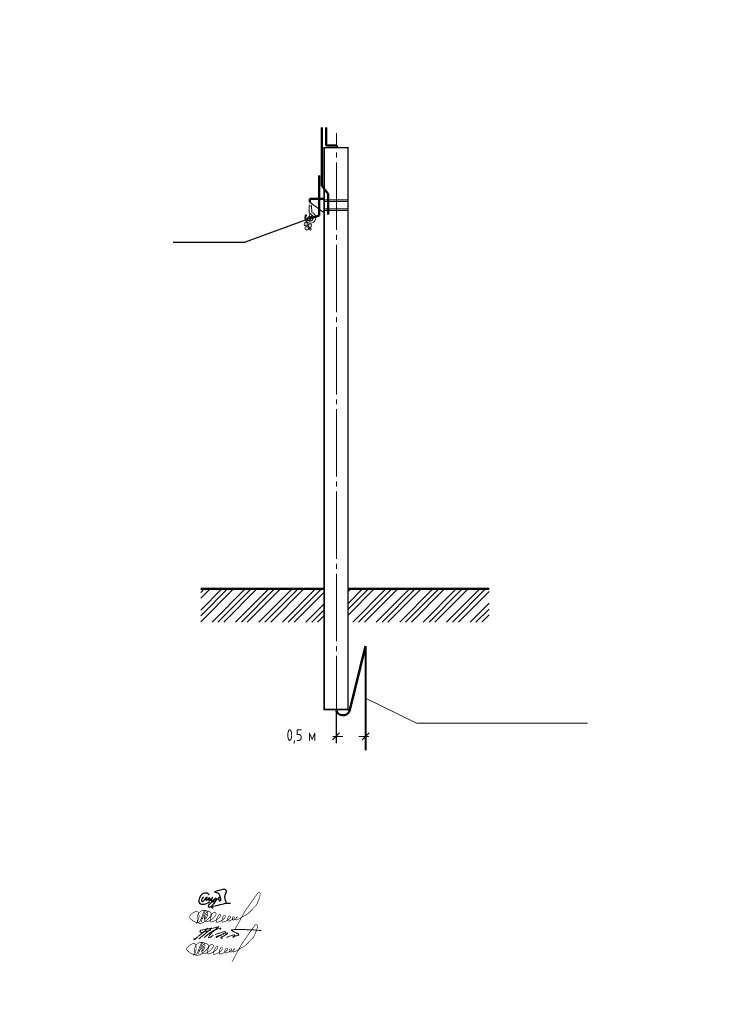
# Model space of a CAD drawing. Header units: millimetres. Extents: x 0 to 1680, y 0 to 297.
# Tile 6 of 16: x 429 to 641, y 0 to 297. Entities that reach past the tile are written whole.
import ezdxf

# ---------------------------------------------------------------- set-up
doc = ezdxf.new("R2010")
doc.units = ezdxf.units.MM
for name, pattern in [('K5LT32770', [0]), ('K5LT32783', [0]), ('K5LT32785', [0]), ('K5LT32789', [0]), ('K5LT32797', [0]), ('K5LT32802', [0]), ('K5LT_AXLED', [24.804956, 20.304956, -1.5, 1.5, -1.5]), ('K5LT_BASIC', [0]), ('K5LT_THIN', [0])]:
    doc.linetypes.add(name, pattern=pattern)
doc.layers.add('Системный слой', color=7, linetype='Continuous')
doc.styles.add('KDIMTEXTSTYLE', font='GOST_AU.SHX', dxfattribs={"width": 0.96, "oblique": 15, "height": 5})
doc.dimstyles.new('KDIMSTYLE (1.00)', dxfattribs={"dimtxt": 5, "dimasz": 1, "dimexe": 2, "dimexo": 0, "dimgap": 1, "dimtad": 1, "dimtxsty": 'KDIMTEXTSTYLE', "dimsah": 1, "dimcen": 0, "dimdle": 1, "dimadec": 0, "dimazin": 0, "dimtfac": 0.667, "dimtmove": 0, "dimatfit": 3, "dimfxl": 1, "dimtvp": 1, "dimtolj": 1, "dimtzin": 0, "dimarcsym": 0})

# ---------------------------------------------------------------- blocks, each defined once
blk = doc.blocks.new('KDIMARROW_03')
at = {"layer": 'Системный слой', "color": 0, "linetype": 'K5LT_THIN', "lineweight": 18}
for p, q in [((-1.06, -1.06), (1.06, 1.06)), ((0, 0), (-1, 0)), ((0, 0), (2, 0))]:
    blk.add_line(p, q, dxfattribs=at)
blk = doc.blocks.new('U27')
at = {"layer": 'Системный слой', "color": 7, "linetype": 'K5LT32802', "lineweight": 9}
for p, q in [((483.09, 115.4), (492.98, 125.29)), ((483.09, 122.47), (485.91, 125.29)), ((483.09, 117.16), (491.22, 125.29)), ((483.09, 124.23), (484.14, 125.29)), ((483.09, 118.93), (489.45, 125.29)), ((486.52, 115.29), (496.52, 125.29)), ((488.29, 115.29), (498.29, 125.29)), ((490.05, 115.29), (500.05, 125.29)), ((493.59, 115.29), (503.59, 125.29)), ((495.36, 115.29), (505.36, 125.29)), ((497.13, 115.29), (507.13, 125.29)), ((500.66, 115.29), (510.66, 125.29)), ((502.43, 115.29), (512.43, 125.29)), ((504.2, 115.29), (514.2, 125.29)), ((507.73, 115.29), (517.73, 125.29)), ((509.5, 115.29), (519.5, 125.29)), ((527.52, 117.4), (535.41, 125.29)), ((527.52, 124.47), (528.34, 125.29)), ((527.52, 119.17), (533.64, 125.29)), ((527.52, 120.94), (531.87, 125.29)), ((528.95, 115.29), (538.95, 125.29)), ((530.71, 115.29), (540.71, 125.29)), ((532.48, 115.29), (542.48, 125.29)), ((536.02, 115.29), (546.02, 125.29)), ((537.78, 115.29), (547.78, 125.29)), ((539.55, 115.29), (549.55, 125.29)), ((543.09, 115.29), (553.09, 125.29)), ((544.86, 115.29), (554.86, 125.29)), ((546.62, 115.29), (556.62, 125.29)), ((550.16, 115.29), (560.16, 125.29)), ((551.93, 115.29), (561.93, 125.29)), ((553.69, 115.29), (563.69, 125.29)), ((557.23, 115.29), (567.23, 125.29)), ((559, 115.29), (569, 125.29)), ((511.27, 115.29), (520.31, 124.33)), ((560.77, 115.29), (570.02, 124.54)), ((514.8, 115.29), (520.31, 120.79)), ((516.57, 115.29), (520.31, 119.02)), ((564.3, 115.29), (570.02, 121)), ((566.07, 115.29), (570.02, 119.23)), ((518.34, 115.29), (520.31, 117.26)), ((567.84, 115.29), (570.02, 117.47))]:
    blk.add_line(p, q, dxfattribs=at)
blk = doc.blocks.new('U43')
at = {"layer": 'Системный слой', "color": 7, "linetype": 'K5LT32770', "lineweight": 30}
for points, knots in [([(485.65, 32.93), (485.57, 33.09), (485.48, 33.21), (485.36, 33.31), (485.2, 33.45), (484.97, 33.53), (484.76, 33.56), (484.48, 33.61), (484.15, 33.55), (483.89, 33.44), (483.57, 33.3), (483.29, 33), (483.07, 32.72), (482.87, 32.45), (482.69, 32.12), (482.62, 31.79), (482.56, 31.54), (482.53, 31.26), (482.58, 31.02), (482.63, 30.8), (482.71, 30.53), (482.87, 30.39), (483.04, 30.24), (483.35, 30.22), (483.59, 30.2), (484, 30.16), (484.44, 30.3), (484.83, 30.43), (485.18, 30.55), (485.52, 30.71), (485.84, 30.91)], [0, 0, 0, 0, 1, 1, 1, 2, 2, 2, 3, 3, 3, 4, 4, 4, 5, 5, 5, 6, 6, 6, 7, 7, 7, 8, 8, 8, 9, 9, 9, 10, 10, 10, 10]), ([(483.91, 32.44), (483.83, 32.26), (483.73, 32.09), (483.63, 31.92), (483.54, 31.79), (483.39, 31.68), (483.35, 31.54), (483.32, 31.44), (483.3, 31.3), (483.34, 31.21), (483.37, 31.15), (483.43, 31.07), (483.49, 31.05), (483.59, 31), (483.74, 31.07), (483.85, 31.11), (484, 31.18), (484.1, 31.35), (484.22, 31.48), (484.5, 31.76), (485.09, 32.48), (485, 32.35), (484.97, 32.3), (484.75, 32.1), (484.69, 31.94), (484.64, 31.82), (484.56, 31.67), (484.6, 31.56), (484.63, 31.5), (484.7, 31.42), (484.76, 31.39), (484.85, 31.36), (484.98, 31.43), (485.08, 31.48), (485.36, 31.6), (485.63, 32.32), (485.67, 32.22), (485.69, 32.16), (485.58, 31.84), (485.57, 31.65), (485.57, 31.54), (485.53, 31.37), (485.59, 31.32), (485.65, 31.28), (485.82, 31.32), (485.91, 31.37), (485.98, 31.41), (486.03, 31.49), (486.09, 31.55), (486.33, 31.78), (486.74, 32.38), (486.73, 32.33), (486.73, 32.3), (486.37, 31.92), (486.32, 31.67), (486.3, 31.56), (486.25, 31.41), (486.3, 31.32), (486.34, 31.26), (486.44, 31.2), (486.5, 31.19), (486.63, 31.16), (486.77, 31.32), (486.89, 31.4), (487.04, 31.51), (487.17, 31.66), (487.31, 31.78), (487.39, 31.84), (487.46, 31.92), (487.55, 31.97), (487.59, 31.99), (487.65, 32.03), (487.69, 32.03), (487.75, 32.02), (487.77, 31.85), (487.77, 31.76), (487.79, 31.58), (487.63, 31.41), (487.54, 31.24), (487.42, 31), (487.26, 30.78), (487.11, 30.56), (486.89, 30.25), (486.69, 29.92), (486.41, 29.67), (486.24, 29.52), (486.08, 29.3), (485.87, 29.27), (485.78, 29.25), (485.65, 29.23), (485.58, 29.28), (485.52, 29.32), (485.49, 29.42), (485.47, 29.5), (485.45, 29.62), (485.48, 29.77), (485.52, 29.89), (485.59, 30.1), (485.75, 30.28), (485.91, 30.43), (486.05, 30.56), (486.22, 30.66), (486.39, 30.76), (486.59, 30.88), (486.8, 30.98), (487.01, 31.08), (487.12, 31.14), (487.23, 31.2), (487.34, 31.25), (487.49, 31.31), (487.68, 31.31), (487.81, 31.4), (487.92, 31.47), (488, 31.59), (488.1, 31.68), (488.33, 31.9), (488.51, 32.22), (488.8, 32.34), (488.84, 32.36), (488.92, 32.39), (488.93, 32.39), (488.94, 32.39), (488.82, 32.32), (488.77, 32.28), (488.72, 32.23), (488.65, 32.19), (488.61, 32.13), (488.54, 32.04), (488.52, 31.9), (488.51, 31.79), (488.51, 31.66), (488.54, 31.53), (488.6, 31.42), (488.64, 31.35), (488.68, 31.26), (488.74, 31.23), (488.82, 31.19), (488.98, 31.23), (489.05, 31.29), (489.13, 31.35), (489.16, 31.49), (489.18, 31.6), (489.21, 31.77), (489.14, 31.95), (489.11, 32.11), (489.08, 32.26), (489.05, 32.41), (488.99, 32.56), (488.93, 32.73), (488.83, 32.89), (488.73, 33.06), (488.66, 33.18), (488.6, 33.35), (488.48, 33.43), (488.42, 33.48), (488.33, 33.5), (488.25, 33.54), (488.12, 33.59), (487.99, 33.63), (487.85, 33.67), (487.72, 33.71), (487.58, 33.74), (487.45, 33.79), (487.38, 33.81), (487.26, 33.83), (487.25, 33.86), (487.24, 33.9), (487.39, 33.95), (487.47, 33.99), (487.61, 34.07), (487.78, 34.12), (487.94, 34.18), (488.43, 34.37), (488.94, 34.55), (489.47, 34.65), (489.69, 34.69), (489.94, 34.79), (490.16, 34.75), (490.28, 34.72), (490.42, 34.68), (490.52, 34.6), (490.62, 34.53), (490.73, 34.43), (490.76, 34.31), (490.8, 34.21), (490.76, 34.08), (490.74, 33.97), (490.72, 33.75), (490.68, 33.53), (490.59, 33.32), (490.53, 33.19), (490.41, 33.08), (490.37, 32.94), (490.34, 32.84), (490.34, 32.73), (490.33, 32.62), (490.32, 32.49), (490.3, 32.35), (490.3, 32.22), (490.31, 32.06), (490.35, 31.9), (490.39, 31.75), (490.42, 31.62), (490.48, 31.5), (490.52, 31.38), (490.56, 31.28), (490.6, 31.18), (490.64, 31.07), (490.67, 30.98), (490.7, 30.89), (490.72, 30.8), (490.73, 30.7), (490.73, 30.61), (490.72, 30.52)], [0, 0, 0, 0, 1, 1, 1, 2, 2, 2, 3, 3, 3, 4, 4, 4, 5, 5, 5, 6, 6, 6, 7, 7, 7, 8, 8, 8, 9, 9, 9, 10, 10, 10, 11, 11, 11, 12, 12, 12, 13, 13, 13, 14, 14, 14, 15, 15, 15, 16, 16, 16, 17, 17, 17, 18, 18, 18, 19, 19, 19, 20, 20, 20, 21, 21, 21, 22, 22, 22, 23, 23, 23, 24, 24, 24, 25, 25, 25, 26, 26, 26, 27, 27, 27, 28, 28, 28, 29, 29, 29, 30, 30, 30, 31, 31, 31, 32, 32, 32, 33, 33, 33, 34, 34, 34, 35, 35, 35, 36, 36, 36, 37, 37, 37, 38, 38, 38, 39, 39, 39, 40, 40, 40, 41, 41, 41, 42, 42, 42, 43, 43, 43, 44, 44, 44, 45, 45, 45, 46, 46, 46, 47, 47, 47, 48, 48, 48, 49, 49, 49, 50, 50, 50, 51, 51, 51, 52, 52, 52, 53, 53, 53, 54, 54, 54, 55, 55, 55, 56, 56, 56, 57, 57, 57, 58, 58, 58, 59, 59, 59, 60, 60, 60, 61, 61, 61, 62, 62, 62, 63, 63, 63, 64, 64, 64, 65, 65, 65, 66, 66, 66, 67, 67, 67, 68, 68, 68, 69, 69, 69, 70, 70, 70, 71, 71, 71, 71]), ([(486.81, 28.85), (486.57, 29.02), (486.43, 29.17), (486.38, 29.3), (486.25, 29.61), (487.38, 29.63), (487.89, 29.78), (488.58, 29.98), (489.28, 30.2), (489.98, 30.33), (490.42, 30.42), (490.86, 30.53), (491.3, 30.54), (491.55, 30.54), (491.79, 30.52), (492.04, 30.49)], [0, 0, 0, 0, 1, 1, 1, 2, 2, 2, 3, 3, 3, 4, 4, 4, 5, 5, 5, 5])]:
    blk.add_open_spline(points, degree=3, knots=knots, dxfattribs=at)
blk = doc.blocks.new('U44')
at = {"layer": 'Системный слой', "color": 7, "linetype": 'K5LT_THIN', "const_width": 0.18}
for points in [[(484.05, 17.59), (483.67, 16.63), (483.59, 16.45), (483.53, 16.24), (483.53, 16.16), (483.53, 16.09), (483.58, 16.06), (483.69, 16.07), (483.8, 16.18), (483.95, 16.35), (484.02, 16.49), (484.07, 16.6), (484.34, 17.37), (484.38, 17.64), (484.36, 17.91), (484.29, 18.28), (484.21, 18.45), (484.09, 18.59), (483.91, 18.68), (483.61, 18.72), (483.32, 18.72), (483, 18.7), (482.7, 18.63), (482.51, 18.55), (482.24, 18.37), (481.95, 18.16), (481.8, 17.98), (481.62, 17.68), (481.46, 17.41), (481.32, 17.02), (481.22, 16.69), (481.18, 16.35), (481.2, 15.84), (481.25, 15.4), (481.36, 15.03), (481.48, 14.89), (481.67, 14.77), (481.85, 14.73), (482.01, 14.73), (482.26, 14.77), (482.54, 14.83), (482.77, 14.9), (482.95, 14.99), (483.21, 15.11), (483.53, 15.3), (483.64, 15.39), (483.74, 15.48), (483.95, 15.65), (484.58, 16.18), (484.82, 16.41), (485.05, 16.68), (485.25, 16.97), (485.33, 17.16), (485.37, 17.41), (485.39, 17.66), (485.37, 17.82), (485.32, 17.98), (485.19, 18.12), (485.05, 18.21), (484.84, 18.26), (484.7, 18.28), (484.43, 18.28), (484.3, 18.28), (484.26, 18.28), (484.21, 18.27), (484.17, 18.25), (484.12, 18.23), (484.09, 18.2), (484, 18.12), (483.93, 18.03), (483.82, 17.89), (483.71, 17.73), (483.62, 17.56), (483.54, 17.39), (483.43, 17.08), (483.36, 16.84), (483.33, 16.59), (483.35, 16.15), (483.4, 15.93), (483.48, 15.67), (483.55, 15.52), (483.63, 15.42), (483.69, 15.33), (483.74, 15.29), (483.82, 15.25), (483.86, 15.24), (483.94, 15.22), (484.01, 15.22), (484.12, 15.22), (484.23, 15.25), (484.41, 15.3), (484.99, 15.6), (485.81, 16.11), (486.1, 16.35), (486.3, 16.55), (486.54, 16.83), (486.76, 17.15), (486.88, 17.36), (486.9, 17.41), (486.92, 17.48), (486.91, 17.56), (486.9, 17.63), (486.88, 17.72), (486.83, 17.81), (486.79, 17.87), (486.7, 17.95), (486.64, 17.98), (486.55, 18.01), (486.48, 18.02), (486.39, 18.02), (486.27, 18.01), (486.18, 17.98), (486.1, 17.95), (486.03, 17.91), (485.89, 17.81), (485.76, 17.69), (485.68, 17.58), (485.63, 17.48), (485.51, 17.23), (485.43, 16.98), (485.28, 16.57), (485.22, 16.3), (485.18, 16.03), (485.17, 15.7), (485.18, 15.55), (485.2, 15.42), (485.23, 15.33), (485.26, 15.28), (485.3, 15.23), (485.34, 15.2), (485.4, 15.19), (485.48, 15.18), (485.57, 15.2), (486.12, 15.37), (486.73, 15.64), (487.51, 16.16), (487.75, 16.38), (487.98, 16.63), (488.19, 16.92), (488.26, 17.1), (488.26, 17.23), (488.26, 17.29), (488.25, 17.34), (488.24, 17.36), (488.22, 17.39), (488.18, 17.42), (488.14, 17.45), (488.11, 17.46), (488.07, 17.47), (488, 17.46), (487.93, 17.43), (487.86, 17.39), (487.8, 17.34), (487.73, 17.25), (487.62, 17.1), (487.5, 16.91), (487.38, 16.73), (487.27, 16.5), (487.14, 16.22), (487.03, 15.98), (486.97, 15.81), (486.93, 15.57), (486.93, 15.38), (486.95, 15.21), (486.98, 15.18), (487.04, 15.12), (487.08, 15.1), (487.14, 15.08), (487.22, 15.08), (487.33, 15.09), (487.44, 15.12), (487.93, 15.28), (488.26, 15.44), (488.76, 15.74), (489.09, 15.98), (489.26, 16.14), (489.42, 16.33), (489.57, 16.55), (489.64, 16.69), (489.66, 16.82), (489.67, 16.91), (489.66, 16.96), (489.64, 17.02), (489.6, 17.07), (489.53, 17.12), (489.48, 17.13), (489.39, 17.13), (489.33, 17.13), (489.26, 17.1), (489.21, 17.07), (489.17, 17.04), (489.11, 16.97), (489.05, 16.87), (488.98, 16.73), (488.87, 16.5), (488.81, 16.33), (488.74, 16.09), (488.71, 15.83), (488.68, 15.6), (488.69, 15.46), (488.7, 15.39), (488.72, 15.33), (488.74, 15.28), (488.75, 15.23), (488.8, 15.18), (488.92, 15.15), (489.09, 15.17), (489.51, 15.28), (489.82, 15.41), (490.36, 15.71), (490.66, 15.94), (490.91, 16.17), (491.14, 16.38), (491.21, 16.51), (491.22, 16.72), (491.21, 16.82), (491.19, 16.87), (491.13, 16.92), (491.02, 16.94), (490.93, 16.95), (490.86, 16.94), (490.79, 16.92), (490.74, 16.89), (490.68, 16.81), (490.6, 16.69), (490.49, 16.48), (490.4, 16.25), (490.35, 16.08), (490.3, 15.92), (490.28, 15.78), (490.28, 15.72), (490.29, 15.65), (490.32, 15.61), (490.4, 15.52), (490.48, 15.46), (490.56, 15.44), (490.73, 15.47), (490.99, 15.57), (491.43, 15.75), (491.77, 15.91), (492.04, 16.08), (492.25, 16.23), (492.41, 16.38), (492.46, 16.47), (492.46, 16.54), (492.42, 16.61), (492.38, 16.65), (492.31, 16.69), (492.22, 16.72), (492.11, 16.73), (492.04, 16.72), (491.98, 16.72), (491.91, 16.68), (491.83, 16.57), (491.8, 16.49), (491.78, 16.37), (491.78, 16.27), (491.8, 16.13), (491.81, 15.99), (491.84, 15.91), (491.86, 15.84), (491.89, 15.81), (491.92, 15.78), (491.99, 15.77), (492.13, 15.77), (492.28, 15.79), (492.44, 15.87), (492.58, 15.96), (492.76, 16.08), (492.92, 16.22), (493.07, 16.36), (493.26, 16.6), (493.29, 16.66), (493.31, 16.73), (493.28, 16.76), (493.23, 16.75), (493.18, 16.72), (493.11, 16.62), (493, 16.45), (492.88, 16.24), (492.84, 16.15), (492.82, 16), (492.83, 15.93), (492.86, 15.88), (492.88, 15.84), (492.92, 15.81), (492.96, 15.8), (493.03, 15.8), (493.1, 15.82), (493.38, 15.93), (493.9, 16.16), (494.55, 16.54), (495.72, 17.19), (496.34, 17.57), (496.75, 17.91), (497.35, 18.49), (498.04, 19.24), (498.89, 20.11), (499.27, 20.71), (499.74, 21.83), (499.95, 22.32), (500.08, 22.8), (500.16, 23.2), (500.18, 23.51), (500.18, 23.65), (500.14, 23.82), (500.06, 23.95), (499.93, 24.01), (499.79, 24.02), (499.69, 24), (499.6, 23.97), (499.48, 23.87), (499.4, 23.78), (499.23, 23.56), (496.51, 19.71), (496, 18.98), (495.54, 18.31), (492.55, 12.86)], [(483.66, 18.55), (483.48, 18.54), (483.41, 18.5), (483.27, 18.38), (483.14, 18.12), (482.74, 17.11), (482.24, 15.78), (482.04, 15.35), (481.91, 15.19), (481.6, 15.03), (481.46, 15), (481.25, 15), (480.99, 15.05), (480.74, 15.13), (480.45, 15.24), (480.21, 15.36), (479.99, 15.46), (479.79, 15.61), (479.59, 15.78), (479.37, 15.96), (479.14, 16.12), (478.99, 16.28), (478.92, 16.4), (478.87, 16.55), (478.88, 16.71), (478.94, 16.9), (479.06, 17.1), (479.4, 17.5), (479.72, 17.8), (480.08, 18.03), (480.52, 18.22), (480.8, 18.3), (480.98, 18.33), (481.07, 18.32), (481.17, 18.3), (481.31, 18.24), (481.42, 18.17), (481.53, 18.03), (481.63, 17.8), (481.69, 17.42), (481.72, 17.13), (481.74, 16.74), (481.72, 16.53), (481.66, 16.27), (481.58, 15.95), (481.49, 15.72), (481.34, 15.36), (481.21, 15.13), (480.89, 14.68)], [(483.66, 18.55), (482.34, 15.13)], [(482.17, 16.04), (483.08, 16.48)]]:
    blk.add_lwpolyline(points, dxfattribs=at)
blk = doc.blocks.new('U45')
at = {"layer": 'Системный слой', "color": 7, "linetype": 'K5LT_THIN', "lineweight": 18}
blk.add_arc((463.28, 46.09), 32.63, 306.1798, 315.028, dxfattribs=at)
for points, knots in [([(481.12, 19.82), (481.1, 19.78), (481.07, 19.71), (481.02, 19.57), (481.2, 19.43), (481.53, 19.74), (481.88, 20.18), (482.53, 20.61), (483.19, 21.19), (483.92, 21.76), (484.65, 22.37), (485.07, 22.79), (485.26, 22.99)], [0, 0, 0, 0, 0.113653, 0.254015, 0.376707, 0.660679, 1.362779, 2.210229, 2.931504, 4.015017, 4.972839, 5.797245, 5.797245, 5.797245, 5.797245]), ([(486.12, 22.38), (485.59, 22.24), (484.69, 22), (483.69, 21.69), (483.04, 21.69), (482.81, 22), (482.95, 22.34), (483.35, 22.37), (483.83, 22.51), (484.66, 22.63), (485.82, 22.95), (486.94, 22.83), (487.88, 23.46), (488.15, 23.11), (488.01, 23.06), (487.91, 23.02)], [0, 0, 0, 0, 1.640413, 2.788647, 3.181003, 3.475016, 3.785471, 4.050237, 4.604416, 5.320544, 6.566646, 8.105837, 8.942503, 9.016001, 9.262776, 9.262776, 9.262776, 9.262776]), ([(484.11, 20.14), (484.52, 20.48), (485.27, 21.1), (486.35, 21.87), (487.31, 22.49), (488.26, 22.68), (488.82, 22.88), (489.11, 22.93), (489.16, 22.9), (489.17, 22.82), (489.06, 22.75), (488.99, 22.67), (488.94, 22.61), (488.93, 22.59)], [0, 0, 0, 0, 1.600081, 2.884789, 3.999168, 4.989608, 5.748814, 5.808954, 5.844678, 5.9081, 6.008557, 6.193433, 6.246811, 6.246811, 6.246811, 6.246811]), ([(486.66, 21.79), (486.44, 21.56), (486.06, 21.18), (485.62, 20.7), (485.25, 19.65), (486.17, 20.31), (486.87, 20.82)], [0, 0, 0, 0, 0.943722, 1.596659, 2.060412, 3.620108, 3.620108, 3.620108, 3.620108]), ([(488.55, 23.5), (488.26, 23.21), (487.67, 22.64), (487.06, 22.1), (486.75, 21.82)], [0, 0, 0, 0, 1.224779, 2.458686, 2.458686, 2.458686, 2.458686]), ([(487.48, 21.09), (487.79, 21.2), (488.3, 21.38), (489.02, 21.59), (489.58, 21.73), (490.04, 21.88), (490.38, 21.96), (490.67, 21.81), (490.46, 21.48), (489.93, 21.24), (489.02, 20.72), (488.44, 20.57), (487.63, 20.07), (488.1, 20.65), (488.77, 20.69), (489.82, 21.27), (490.5, 21.52), (491.32, 21.59), (491.06, 21.11), (490.62, 21.06), (490.23, 20.59), (489.68, 20.46), (489.36, 20.25), (489.13, 20.06), (489.35, 19.8), (489.56, 19.87), (489.71, 19.93)], [0, 0, 0, 0, 0.990963, 1.623035, 2.227872, 2.723593, 3.088374, 3.278162, 3.505494, 3.99811, 5.147713, 6.302849, 6.633495, 6.869523, 7.817376, 8.903985, 10.181806, 10.436559, 10.772489, 11.221547, 11.804027, 12.456012, 12.832551, 13.028922, 13.203282, 13.634223, 13.634223, 13.634223, 13.634223]), ([(490.93, 20.2), (491.13, 20.29), (491.52, 20.46), (492.08, 20.65), (492.69, 20.85), (493.04, 20.9), (493.42, 20.99), (493.44, 20.82), (493.24, 20.71), (493.17, 20.43), (493.02, 20.28), (492.71, 20.18), (492.86, 20.4), (493.07, 20.45), (493.36, 20.59), (493.74, 20.62), (494.09, 20.75), (494.35, 20.81), (494.59, 20.83), (494.54, 21.08), (494.37, 21.27), (494.02, 21.41), (493.66, 21.64), (493.26, 21.79), (492.95, 21.96), (492.67, 22.08), (492.5, 22.21), (492.38, 22.34), (492.47, 22.53), (492.8, 22.49), (493.25, 22.54), (494.47, 22.5), (495.87, 22.57), (497.35, 22.48), (498.31, 22.54), (499.12, 22.44), (499.87, 22.33), (500.46, 22.33), (500.94, 22.27), (501.17, 22.25), (501.28, 22.24)], [0, 0, 0, 0, 0.64163, 1.29356, 1.794076, 2.471833, 2.611863, 2.671968, 2.913963, 3.1978, 3.472127, 3.65366, 3.783753, 4.022062, 4.337011, 4.71493, 5.169515, 5.417604, 5.569151, 5.768386, 5.982635, 6.339042, 6.859114, 7.263983, 7.608077, 7.940186, 8.151131, 8.270542, 8.429415, 8.641048, 9.147181, 9.852258, 12.263923, 13.365611, 14.28805, 15.131885, 15.811435, 16.555968, 16.916296, 17.247859, 17.247859, 17.247859, 17.247859])]:
    blk.add_open_spline(points, degree=3, knots=knots, dxfattribs=at)
blk = doc.blocks.new('U46')
at = {"layer": 'Системный слой', "color": 7, "linetype": 'K5LT_THIN', "const_width": 0.18}
for points in [[(484.89, 27.26), (484.51, 26.29), (484.43, 26.11), (484.37, 25.91), (484.36, 25.83), (484.37, 25.76), (484.42, 25.72), (484.53, 25.74), (484.64, 25.84), (484.79, 26.01), (484.86, 26.15), (484.91, 26.26), (485.18, 27.03), (485.21, 27.3), (485.2, 27.58), (485.13, 27.95), (485.05, 28.11), (484.92, 28.25), (484.74, 28.34), (484.44, 28.38), (484.16, 28.38), (483.84, 28.36), (483.54, 28.29), (483.35, 28.21), (483.08, 28.04), (482.79, 27.82), (482.64, 27.64), (482.45, 27.34), (482.3, 27.07), (482.16, 26.69), (482.05, 26.35), (482.01, 26.01), (482.04, 25.5), (482.08, 25.06), (482.2, 24.7), (482.32, 24.56), (482.51, 24.44), (482.69, 24.39), (482.84, 24.39), (483.1, 24.43), (483.38, 24.49), (483.61, 24.56), (483.79, 24.66), (484.04, 24.77), (484.37, 24.97), (484.48, 25.05), (484.58, 25.14), (484.79, 25.31), (485.42, 25.84), (485.65, 26.07), (485.89, 26.35), (486.09, 26.64), (486.17, 26.82), (486.21, 27.08), (486.23, 27.32), (486.2, 27.48), (486.16, 27.65), (486.03, 27.78), (485.88, 27.87), (485.68, 27.92), (485.54, 27.95), (485.27, 27.95), (485.14, 27.95), (485.1, 27.94), (485.04, 27.93), (485, 27.92), (484.95, 27.89), (484.92, 27.86), (484.84, 27.78), (484.77, 27.7), (484.65, 27.56), (484.55, 27.4), (484.46, 27.22), (484.38, 27.05), (484.27, 26.74), (484.19, 26.51), (484.17, 26.26), (484.19, 25.81), (484.24, 25.59), (484.31, 25.33), (484.39, 25.18), (484.46, 25.08), (484.53, 25), (484.58, 24.95), (484.65, 24.91), (484.7, 24.9), (484.78, 24.88), (484.85, 24.88), (484.96, 24.88), (485.07, 24.91), (485.25, 24.97), (485.82, 25.26), (486.65, 25.78), (486.94, 26.02), (487.14, 26.21), (487.38, 26.49), (487.6, 26.81), (487.72, 27.02), (487.74, 27.07), (487.75, 27.15), (487.75, 27.22), (487.74, 27.29), (487.71, 27.38), (487.67, 27.48), (487.62, 27.53), (487.53, 27.61), (487.47, 27.65), (487.39, 27.68), (487.31, 27.68), (487.23, 27.68), (487.11, 27.67), (487.02, 27.65), (486.93, 27.61), (486.86, 27.57), (486.73, 27.47), (486.6, 27.35), (486.52, 27.25), (486.46, 27.14), (486.35, 26.89), (486.27, 26.64), (486.12, 26.23), (486.06, 25.96), (486.02, 25.7), (486.01, 25.36), (486.01, 25.21), (486.04, 25.08), (486.07, 24.99), (486.09, 24.94), (486.14, 24.89), (486.18, 24.86), (486.23, 24.85), (486.31, 24.85), (486.41, 24.86), (486.96, 25.03), (487.56, 25.3), (488.35, 25.82), (488.59, 26.05), (488.81, 26.29), (489.03, 26.58), (489.1, 26.77), (489.1, 26.89), (489.1, 26.95), (489.09, 27), (489.08, 27.03), (489.05, 27.05), (489.02, 27.09), (488.98, 27.11), (488.94, 27.13), (488.91, 27.13), (488.84, 27.12), (488.77, 27.1), (488.7, 27.06), (488.64, 27), (488.57, 26.91), (488.46, 26.76), (488.34, 26.58), (488.22, 26.39), (488.1, 26.16), (487.98, 25.89), (487.86, 25.64), (487.81, 25.47), (487.77, 25.24), (487.77, 25.05), (487.79, 24.88), (487.82, 24.84), (487.87, 24.79), (487.91, 24.76), (487.98, 24.74), (488.06, 24.74), (488.17, 24.75), (488.28, 24.79), (488.77, 24.95), (489.1, 25.11), (489.59, 25.4), (489.92, 25.64), (490.1, 25.8), (490.25, 25.99), (490.4, 26.21), (490.48, 26.35), (490.5, 26.48), (490.51, 26.57), (490.5, 26.63), (490.48, 26.68), (490.43, 26.74), (490.36, 26.78), (490.32, 26.79), (490.23, 26.79), (490.17, 26.79), (490.1, 26.77), (490.04, 26.73), (490, 26.7), (489.95, 26.63), (489.89, 26.53), (489.82, 26.39), (489.71, 26.16), (489.65, 26), (489.58, 25.76), (489.55, 25.49), (489.52, 25.26), (489.52, 25.13), (489.54, 25.05), (489.55, 24.99), (489.57, 24.94), (489.59, 24.89), (489.63, 24.84), (489.75, 24.81), (489.93, 24.84), (490.35, 24.95), (490.65, 25.07), (491.19, 25.37), (491.5, 25.61), (491.75, 25.83), (491.97, 26.04), (492.04, 26.18), (492.06, 26.39), (492.05, 26.48), (492.02, 26.53), (491.97, 26.58), (491.86, 26.6), (491.77, 26.61), (491.69, 26.61), (491.63, 26.58), (491.58, 26.55), (491.52, 26.47), (491.44, 26.35), (491.33, 26.14), (491.24, 25.91), (491.19, 25.74), (491.14, 25.58), (491.12, 25.44), (491.12, 25.38), (491.13, 25.31), (491.16, 25.27), (491.24, 25.18), (491.32, 25.12), (491.4, 25.1), (491.57, 25.13), (491.83, 25.23), (492.27, 25.41), (492.61, 25.57), (492.87, 25.74), (493.09, 25.9), (493.25, 26.04), (493.29, 26.14), (493.29, 26.2), (493.26, 26.27), (493.22, 26.31), (493.15, 26.35), (493.06, 26.38), (492.95, 26.39), (492.87, 26.38), (492.82, 26.38), (492.74, 26.34), (492.66, 26.23), (492.64, 26.15), (492.62, 26.04), (492.62, 25.94), (492.64, 25.79), (492.65, 25.66), (492.67, 25.57), (492.69, 25.51), (492.73, 25.47), (492.76, 25.44), (492.82, 25.43), (492.97, 25.43), (493.12, 25.45), (493.28, 25.53), (493.42, 25.62), (493.6, 25.75), (493.76, 25.89), (493.91, 26.03), (494.1, 26.27), (494.13, 26.32), (494.14, 26.39), (494.12, 26.42), (494.07, 26.42), (494.02, 26.38), (493.95, 26.29), (493.83, 26.11), (493.72, 25.91), (493.67, 25.81), (493.66, 25.66), (493.67, 25.59), (493.7, 25.54), (493.72, 25.5), (493.76, 25.48), (493.8, 25.46), (493.86, 25.46), (493.93, 25.48), (494.22, 25.59), (494.74, 25.82), (495.39, 26.21), (496.56, 26.86), (497.18, 27.24), (497.59, 27.57), (498.18, 28.15), (498.88, 28.9), (499.73, 29.77), (500.11, 30.37), (500.58, 31.49), (500.79, 31.98), (500.92, 32.46), (500.99, 32.86), (501.02, 33.17), (501.02, 33.31), (500.98, 33.48), (500.9, 33.62), (500.77, 33.67), (500.62, 33.68), (500.53, 33.67), (500.44, 33.63), (500.32, 33.53), (500.23, 33.45), (500.07, 33.22), (497.35, 29.37), (496.83, 28.65), (496.38, 27.97), (493.38, 22.53)], [(484.5, 28.22), (484.32, 28.2), (484.25, 28.17), (484.11, 28.04), (483.97, 27.79), (483.58, 26.77), (483.08, 25.44), (482.88, 25.01), (482.75, 24.86), (482.44, 24.69), (482.3, 24.66), (482.09, 24.66), (481.83, 24.72), (481.57, 24.8), (481.28, 24.91), (481.05, 25.02), (480.83, 25.13), (480.63, 25.28), (480.42, 25.45), (480.21, 25.62), (479.98, 25.79), (479.83, 25.94), (479.75, 26.06), (479.71, 26.21), (479.71, 26.37), (479.78, 26.56), (479.9, 26.76), (480.24, 27.17), (480.56, 27.47), (480.92, 27.69), (481.35, 27.88), (481.64, 27.97), (481.82, 27.99), (481.91, 27.99), (482.01, 27.97), (482.15, 27.9), (482.25, 27.83), (482.36, 27.7), (482.47, 27.46), (482.53, 27.09), (482.56, 26.79), (482.57, 26.41), (482.56, 26.2), (482.5, 25.93), (482.41, 25.61), (482.33, 25.38), (482.18, 25.02), (482.05, 24.79), (481.72, 24.34)], [(484.5, 28.21), (483.17, 24.8)], [(483, 25.7), (483.91, 26.14)]]:
    blk.add_lwpolyline(points, dxfattribs=at)

msp = doc.modelspace()

# ---------------------------------------------------------------- hatches: boundary and pattern name
at = {"layer": 'Системный слой'}
h = msp.add_hatch(color=256, dxfattribs=at)
h.set_gradient(color2=(0, 0, 0))
h.paths.add_polyline_path([(520.30806, 242.64765), (520.30806, 242.16175), (527.52389, 242.16175), (527.52389, 242.64765)])
h = msp.add_hatch(color=256, dxfattribs=at)
h.set_gradient(color2=(0, 0, 0))
h.paths.add_polyline_path([(520.30806, 239.90652), (520.30806, 239.42062), (527.52389, 239.42062), (527.52389, 239.90652)])
h = msp.add_hatch(color=256, dxfattribs=at)
h.set_gradient(color2=(0, 0, 0))
h.paths.add_polyline_path([(515.18509, 236.96125), (515.39557, 237.39585), (515.86705, 237.50015), (516.24121, 237.19489), (516.29289, 236.96125), (516.08241, 236.52666), (515.61093, 236.42235), (515.23677, 236.72761)])
h.paths.add_polyline_path([(515.38869, 235.33112), (515.17711, 234.89427), (514.70318, 234.78943), (514.32708, 235.09627), (514.27513, 235.33112), (514.48671, 235.76797), (514.96064, 235.87282), (515.33673, 235.56597)])
h.paths.add_polyline_path([(516.5922, 234.89308), (516.38063, 234.45623), (515.9067, 234.35139), (515.5306, 234.65823), (515.47864, 234.89308), (515.69022, 235.32993), (516.16415, 235.43477), (516.54025, 235.12793)])
h.paths.add_polyline_path([(515.60788, 234.08802), (515.3963, 233.65117), (514.92237, 233.54632), (514.54628, 233.85317), (514.49432, 234.08802), (514.7059, 234.52487), (515.17983, 234.62971), (515.55593, 234.32287)])
h.paths.add_polyline_path([(516.42163, 233.84298), (516.30083, 233.59358), (516.03026, 233.53372), (515.81554, 233.7089), (515.78588, 233.84298), (515.90667, 234.09239), (516.17725, 234.15225), (516.39197, 233.97706)])

# ---------------------------------------------------------------- linework, layer by layer
at = {"layer": 'Системный слой', "color": 7, "linetype": 'K5LT_BASIC', "lineweight": 50}
for p, q in [((519.56382, 246.85674), (519.56382, 264.47578)), ((520.9202, 264.47578), (520.9202, 259.02447)), ((520.9202, 259.02447), (524.16249, 259.02447)), ((524.16249, 259.02447), (524.16249, 258.4054)), ((518.77296, 250.02908), (518.77296, 237.89154)), ((521.56953, 244.46643), (519.56382, 246.85674)), ((521.56953, 238.21118), (521.56953, 244.46643)), ((517.91147, 242.95965), (516.01994, 242.95965)), ((516.01994, 242.95965), (516.01994, 241.92982)), ((520.30806, 242.95965), (517.91147, 242.95965)), ((518.77296, 237.89154), (515.73899, 236.96125)), ((483.09055, 125.28823), (520.30806, 125.28823)), ((527.52389, 125.28823), (570.01534, 125.28823)), ((527.96827, 88.44075), (532.79343, 107.98222))]:
    msp.add_line(p, q, dxfattribs=at)
at = {"layer": 'Системный слой', "color": 7, "linetype": 'K5LT_AXLED', "lineweight": 18}
msp.add_line((524.00865, 84.7591), (524.00865, 262.7591), dxfattribs=at)
at = {"layer": 'Системный слой', "color": 7, "linetype": 'K5LT32797', "lineweight": 18}
for p, q in [((520.30806, 258.4054), (520.30806, 242.95965)), ((527.52389, 129.49766), (527.52389, 258.4054)), ((515.84024, 238.73909), (515.84024, 240.82364)), ((515.84024, 240.82364), (516.5393, 240.82364)), ((516.01994, 241.92982), (520.30806, 238.71072)), ((516.5393, 240.82364), (516.58352, 238.84549)), ((520.30806, 242.95965), (520.30806, 129.49766)), ((520.30806, 242.64765), (527.52389, 242.64765)), ((520.30806, 242.16175), (527.52389, 242.16175)), ((514.84522, 238.27771), (515.02842, 237.9465)), ((516.07519, 238.54194), (515.7815, 237.73502)), ((515.7815, 237.73502), (516.34201, 237.41142)), ((516.07519, 238.54194), (515.84024, 238.73909)), ((516.43493, 238.24009), (516.07519, 238.54194)), ((516.34201, 237.41142), (516.69695, 238.0262)), ((520.30806, 239.90652), (527.52389, 239.90652)), ((520.30806, 239.42062), (527.52389, 239.42062)), ((527.52389, 199.47001), (527.52389, 201.48868)), ((548.19435, 84.7591), (532.79343, 92.32457)), ((548.19435, 84.7591), (599.69198, 84.7591))]:
    msp.add_line(p, q, dxfattribs=at)
at = {"layer": 'Системный слой', "color": 7, "linetype": 'K5LT32783', "lineweight": 25}
for p in [(515.73899, 236.96125), (474.82809, 229.90382)]:
    msp.add_line(p, (496.5161, 229.90382), dxfattribs=at)
at = {"layer": 'Системный слой', "color": 7, "linetype": 'K5LT32785', "lineweight": 40}
msp.add_line((532.79343, 107.98222), (532.79343, 76.66692), dxfattribs=at)
at = {"layer": 'Системный слой', "color": 7, "linetype": 'K5LT_BASIC', "const_width": 0.45}
msp.add_lwpolyline([(520.30806, 258.4054), (527.52389, 258.4054), (527.52389, 88.91969), (520.30806, 88.91969)], close=True, dxfattribs=at)
at = {"layer": 'Системный слой', "color": 7, "linetype": 'K5LT32789', "const_width": 0.18}
msp.add_lwpolyline([(515.99031, 240.82364), (516.40151, 240.82364), (516.40151, 241.95338), (515.99031, 241.95338)], close=True, dxfattribs=at)
at = {"layer": 'Системный слой', "color": 7, "linetype": 'K5LT32797', "lineweight": 18}
for centre, radius in [((514.83191, 235.33112), 0.55678), ((515.0511, 234.08802), 0.55678), ((515.73899, 236.96125), 0.5539), ((516.03542, 234.89308), 0.55678), ((516.10375, 233.84298), 0.31787)]:
    msp.add_circle(centre, radius, dxfattribs=at)
for centre, radius, start, end in [((516.13587, 237.27113), 1.63676, 142.0491499, 74.1276316), ((515.89494, 237.31115), 1.07449, 143.7502244, 59.8304564)]:
    msp.add_arc(centre, radius, start, end, dxfattribs=at)
at = {"layer": 'Системный слой', "color": 7, "linetype": 'K5LT_BASIC', "lineweight": 50}
msp.add_arc((526.01415, 89.28966), 2.13055, 190, 336.5188382, dxfattribs=at)

# ---------------------------------------------------------------- block references
at = {"layer": 'Системный слой'}
for name in ['U27', 'U46', 'U43', 'U44', 'U45']:
    msp.add_blockref(name, (0, 0), dxfattribs=at)

# ---------------------------------------------------------------- dimensions: what is measured, and where the dimension line sits
at = {"layer": 'Системный слой', "color": 7}
msp.add_linear_dim(base=(523.91597, 80.78994), p1=(532.79343, 87.02003), p2=(523.91597, 88.91969), location=(513.45233, 80.78994), text='\\H3.5;\\W0.965;\\Q0;\\H3.5;\\W0.965;\\Q0;\\Q0;0,5 м', dimstyle='KDIMSTYLE (1.00)', override={"dimexo": 0, "dimblk1": 'KDIMARROW_03', "dimblk2": 'KDIMARROW_03', "dimse1": 0, "dimse2": 0, "dimclrt": 7, "dimtolj": 1}, dxfattribs=at).render()

doc.saveas('drawing.dxf')
